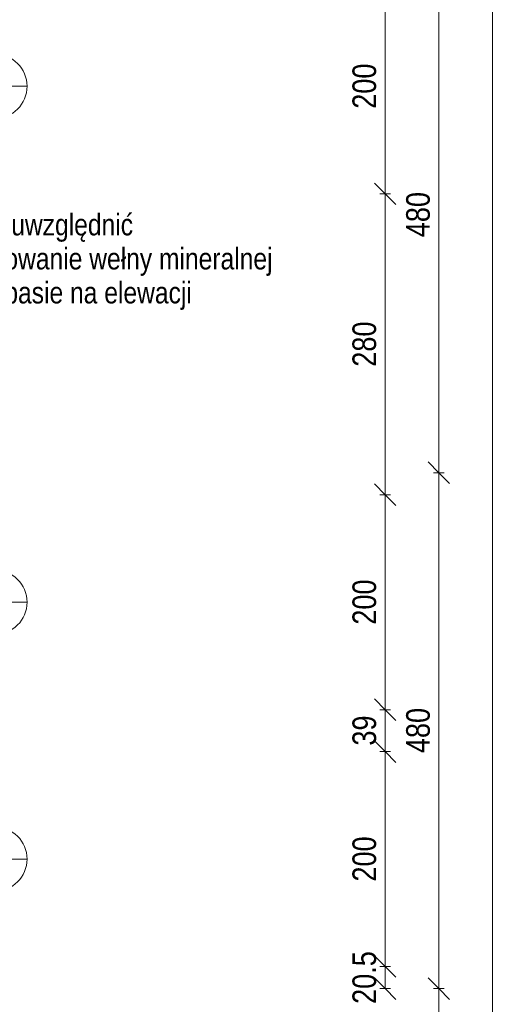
# Model space of a CAD drawing. Header units: centimetres. Extents: x -1631 to 1829, y -257 to 3158.
# Tile 80 of 128: x 1379 to 1829, y 394 to 1310. Entities that reach past the tile are written whole.
import ezdxf

# ---------------------------------------------------------------- set-up
doc = ezdxf.new("R2010")
doc.units = ezdxf.units.CM
for name, color, linetype, lineweight in [('A-ANNO-DIMS', 211, 'Continuous', 13), ('A-ANNO-DIMS-100', 211, 'Continuous', 13), ('A-GLAZ-IDEN', 152, 'Continuous', 13), ('G-ANNO-TEXT', 231, 'Continuous', 13)]:
    doc.layers.add(name, color=color, linetype=linetype, lineweight=lineweight)
doc.styles.add('Arial Narrow_1', font='ARIALN.TTF', dxfattribs={"height": 22})
doc.styles.add('Arial Narrow_3', font='ARIALN.TTF', dxfattribs={"height": 20})
doc.styles.add('Arial_13', font='arial.ttf', dxfattribs={"height": 0.2})
doc.dimstyles.new('Diagonal_1_100__0_1_', dxfattribs={"dimscale": 30.48, "dimtxt": 22.515481, "dimasz": 0.656168, "dimexe": 0.164042, "dimexo": 0.0625, "dimgap": 0.065617, "dimtad": 1, "dimdec": 1, "dimrnd": 0.1, "dimdsep": 46, "dimtxsty": 'Arial Narrow_1', "dimblk1": 'OBLIQUE', "dimblk2": 'OBLIQUE', "dimsah": 1, "dimcen": 0.09, "dimazin": 0, "dimtfac": 1, "dimtdec": 4, "dimtix": 1, "dimtmove": 0, "dimatfit": 3, "dimfxl": 0.164042, "dimfxlon": 1, "dimtvp": 1, "dimtolj": 1, "dimtzin": 0, "dimarcsym": 2})

# ---------------------------------------------------------------- blocks, each defined once
blk = doc.blocks.new('DIMBLOCK9-5_piętro III __10_50 m_ - stan projektowany')
at = {"layer": 'A-ANNO-DIMS-100', "transparency": 16777216}
for p, q in [((1818.99, 2848.33), (1808.99, 2858.33)), ((1813.99, 2848.33), (1823.99, 2848.33)), ((1818.99, 2848.33), (1813.99, 2848.33)), ((1818.99, 108.33), (1818.99, 2848.33)), ((1818.99, 2848.33), (1828.99, 2838.33)), ((1818.99, 108.33), (1808.99, 118.33)), ((1813.99, 108.33), (1823.99, 108.33)), ((1818.99, 108.33), (1813.99, 108.33)), ((1818.99, 108.33), (1828.99, 98.33))]:
    blk.add_line(p, q, dxfattribs=at)
at = {"layer": 'A-ANNO-DIMS-100', "color": 0, "transparency": 16777216, "insert": (1788.56, 1450.45), "char_height": 22, "width": 66.9031, "attachment_point": 1, "rotation": 90, "line_spacing_factor": 0.974696, "style": 'Arial Narrow_1'}
blk.add_mtext('2740', dxfattribs=at)
blk = doc.blocks.new('_Oblique')
at = {"color": 0, "linetype": 'ByBlock', "lineweight": -2}
blk.add_line((-0.5, -0.5), (0.5, 0.5), dxfattribs=at)
blk = doc.blocks.new('DIMBLOCK17-5_piętro III __10_50 m_ - stan projektowany')
at = {"layer": 'A-ANNO-DIMS-100', "transparency": 16777216}
for p, q in [((1768.99, 408.33), (1758.99, 418.33)), ((1763.99, 408.33), (1773.99, 408.33)), ((1768.99, 408.33), (1763.99, 408.33)), ((1768.99, 108.33), (1768.99, 408.33)), ((1768.99, 408.33), (1778.99, 398.33)), ((1768.99, 108.33), (1758.99, 118.33)), ((1763.99, 108.33), (1773.99, 108.33)), ((1768.99, 108.33), (1763.99, 108.33)), ((1768.99, 108.33), (1778.99, 98.33))]:
    blk.add_line(p, q, dxfattribs=at)
at = {"layer": 'A-ANNO-DIMS-100', "color": 0, "transparency": 16777216, "insert": (1738.56, 237.42), "char_height": 22, "width": 50.1774, "attachment_point": 1, "rotation": 90, "line_spacing_factor": 0.974696, "style": 'Arial Narrow_1'}
blk.add_mtext('300', dxfattribs=at)
blk = doc.blocks.new('DIMBLOCK18-5_piętro III __10_50 m_ - stan projektowany')
at = {"layer": 'A-ANNO-DIMS-100', "transparency": 16777216}
for p, q in [((1768.99, 888.33), (1758.99, 898.33)), ((1763.99, 888.33), (1773.99, 888.33)), ((1768.99, 888.33), (1763.99, 888.33)), ((1768.99, 408.33), (1768.99, 888.33)), ((1768.99, 888.33), (1778.99, 878.33)), ((1768.99, 408.33), (1758.99, 418.33)), ((1763.99, 408.33), (1773.99, 408.33)), ((1768.99, 408.33), (1763.99, 408.33)), ((1768.99, 408.33), (1778.99, 398.33))]:
    blk.add_line(p, q, dxfattribs=at)
at = {"layer": 'A-ANNO-DIMS-100', "color": 0, "transparency": 16777216, "insert": (1738.56, 627.42), "char_height": 22, "width": 50.1774, "attachment_point": 1, "rotation": 90, "line_spacing_factor": 0.974696, "style": 'Arial Narrow_1'}
blk.add_mtext('480', dxfattribs=at)
blk = doc.blocks.new('DIMBLOCK19-5_piętro III __10_50 m_ - stan projektowany')
at = {"layer": 'A-ANNO-DIMS-100', "transparency": 16777216}
for p, q in [((1768.99, 1368.33), (1758.99, 1378.33)), ((1763.99, 1368.33), (1773.99, 1368.33)), ((1768.99, 1368.33), (1763.99, 1368.33)), ((1768.99, 888.33), (1768.99, 1368.33)), ((1768.99, 1368.33), (1778.99, 1358.33)), ((1768.99, 888.33), (1758.99, 898.33)), ((1763.99, 888.33), (1773.99, 888.33)), ((1768.99, 888.33), (1763.99, 888.33)), ((1768.99, 888.33), (1778.99, 878.33))]:
    blk.add_line(p, q, dxfattribs=at)
at = {"layer": 'A-ANNO-DIMS-100', "color": 0, "transparency": 16777216, "insert": (1738.56, 1107.42), "char_height": 22, "width": 50.1774, "attachment_point": 1, "rotation": 90, "line_spacing_factor": 0.974696, "style": 'Arial Narrow_1'}
blk.add_mtext('480', dxfattribs=at)
blk = doc.blocks.new('Okno_PG_typ 100 - metka _wys_parapetu-2491532-5_piętro III __10_50 m_ - stan projektowany')
at = {"layer": 'A-GLAZ-IDEN'}
blk.add_line((0, -1.8946), (0, 0.3677), dxfattribs=at)
blk.add_circle((0, 0.0677), 0.3, dxfattribs=at)
at = {"layer": 'A-GLAZ-IDEN', "insert": (0.5622, -1.0037), "char_height": 0.2, "width": 0.4949, "attachment_point": 1, "rotation": 90, "line_spacing_factor": 0.936439, "style": 'Arial_13'}
blk.add_mtext('\\pxt6.35,12.7,19.05,25.4,31.75,38.1,44.45,50.8,57.15,63.5,69.85,76.2,82.55,88.9,95.25,101.6,107.95,114.3,120.65,127,133.35,139.7,146.05,152.4,158.75,165.1,171.45,177.8,184.15,190.5,196.85,203.2;{hp=}', dxfattribs=at)
blk = doc.blocks.new('DIMBLOCK233-5_piętro III __10_50 m_ - stan projektowany')
at = {"layer": 'A-ANNO-DIMS-100', "transparency": 16777216}
for p, q in [((1718.99, 428.83), (1708.99, 438.83)), ((1713.99, 428.83), (1723.99, 428.83)), ((1718.99, 428.83), (1713.99, 428.83)), ((1718.99, 408.33), (1718.99, 428.83)), ((1718.99, 428.83), (1728.99, 418.83)), ((1718.99, 408.33), (1708.99, 418.33)), ((1713.99, 408.33), (1723.99, 408.33)), ((1718.99, 408.33), (1713.99, 408.33)), ((1718.99, 408.33), (1728.99, 398.33))]:
    blk.add_line(p, q, dxfattribs=at)
at = {"layer": 'A-ANNO-DIMS-100', "color": 0, "transparency": 16777216, "insert": (1688.56, 394.09), "char_height": 22, "width": 58.7547, "attachment_point": 1, "rotation": 90, "line_spacing_factor": 0.974696, "style": 'Arial Narrow_1'}
blk.add_mtext('20.5', dxfattribs=at)
blk = doc.blocks.new('DIMBLOCK234-5_piętro III __10_50 m_ - stan projektowany')
at = {"layer": 'A-ANNO-DIMS-100', "transparency": 16777216}
for p, q in [((1718.99, 628.83), (1708.99, 638.83)), ((1713.99, 628.83), (1723.99, 628.83)), ((1718.99, 628.83), (1713.99, 628.83)), ((1718.99, 428.83), (1718.99, 628.83)), ((1718.99, 628.83), (1728.99, 618.83)), ((1718.99, 428.83), (1708.99, 438.83)), ((1713.99, 428.83), (1723.99, 428.83)), ((1718.99, 428.83), (1713.99, 428.83)), ((1718.99, 428.83), (1728.99, 418.83))]:
    blk.add_line(p, q, dxfattribs=at)
at = {"layer": 'A-ANNO-DIMS-100', "color": 0, "transparency": 16777216, "insert": (1688.56, 507.92), "char_height": 22, "width": 50.1774, "attachment_point": 1, "rotation": 90, "line_spacing_factor": 0.974696, "style": 'Arial Narrow_1'}
blk.add_mtext('200', dxfattribs=at)
blk = doc.blocks.new('DIMBLOCK235-5_piętro III __10_50 m_ - stan projektowany')
at = {"layer": 'A-ANNO-DIMS-100', "transparency": 16777216}
for p, q in [((1718.99, 667.83), (1708.99, 677.83)), ((1713.99, 667.83), (1723.99, 667.83)), ((1718.99, 667.83), (1713.99, 667.83)), ((1718.99, 628.83), (1718.99, 667.83)), ((1718.99, 667.83), (1728.99, 657.83)), ((1718.99, 628.83), (1708.99, 638.83)), ((1713.99, 628.83), (1723.99, 628.83)), ((1718.99, 628.83), (1713.99, 628.83)), ((1718.99, 628.83), (1728.99, 618.83))]:
    blk.add_line(p, q, dxfattribs=at)
at = {"layer": 'A-ANNO-DIMS-100', "color": 0, "transparency": 16777216, "insert": (1688.56, 634.39), "char_height": 22, "width": 33.4516, "attachment_point": 1, "rotation": 90, "line_spacing_factor": 0.974696, "style": 'Arial Narrow_1'}
blk.add_mtext('39', dxfattribs=at)
blk = doc.blocks.new('DIMBLOCK236-5_piętro III __10_50 m_ - stan projektowany')
at = {"layer": 'A-ANNO-DIMS-100', "transparency": 16777216}
for p, q in [((1718.99, 867.83), (1708.99, 877.83)), ((1713.99, 867.83), (1723.99, 867.83)), ((1718.99, 867.83), (1713.99, 867.83)), ((1718.99, 667.83), (1718.99, 867.83)), ((1718.99, 867.83), (1728.99, 857.83)), ((1718.99, 667.83), (1708.99, 677.83)), ((1713.99, 667.83), (1723.99, 667.83)), ((1718.99, 667.83), (1713.99, 667.83)), ((1718.99, 667.83), (1728.99, 657.83))]:
    blk.add_line(p, q, dxfattribs=at)
at = {"layer": 'A-ANNO-DIMS-100', "color": 0, "transparency": 16777216, "insert": (1688.56, 746.92), "char_height": 22, "width": 50.1774, "attachment_point": 1, "rotation": 90, "line_spacing_factor": 0.974696, "style": 'Arial Narrow_1'}
blk.add_mtext('200', dxfattribs=at)
blk = doc.blocks.new('DIMBLOCK237-5_piętro III __10_50 m_ - stan projektowany')
at = {"layer": 'A-ANNO-DIMS-100', "transparency": 16777216}
for p, q in [((1718.99, 1147.83), (1708.99, 1157.83)), ((1713.99, 1147.83), (1723.99, 1147.83)), ((1718.99, 1147.83), (1713.99, 1147.83)), ((1718.99, 867.83), (1718.99, 1147.83)), ((1718.99, 1147.83), (1728.99, 1137.83)), ((1718.99, 867.83), (1708.99, 877.83)), ((1713.99, 867.83), (1723.99, 867.83)), ((1718.99, 867.83), (1713.99, 867.83)), ((1718.99, 867.83), (1728.99, 857.83))]:
    blk.add_line(p, q, dxfattribs=at)
at = {"layer": 'A-ANNO-DIMS-100', "color": 0, "transparency": 16777216, "insert": (1688.56, 986.92), "char_height": 22, "width": 50.1774, "attachment_point": 1, "rotation": 90, "line_spacing_factor": 0.974696, "style": 'Arial Narrow_1'}
blk.add_mtext('280', dxfattribs=at)
blk = doc.blocks.new('DIMBLOCK238-5_piętro III __10_50 m_ - stan projektowany')
at = {"layer": 'A-ANNO-DIMS-100', "transparency": 16777216}
for p, q in [((1718.99, 1347.83), (1708.99, 1357.83)), ((1713.99, 1347.83), (1723.99, 1347.83)), ((1718.99, 1347.83), (1713.99, 1347.83)), ((1718.99, 1147.83), (1718.99, 1347.83)), ((1718.99, 1347.83), (1728.99, 1337.83)), ((1718.99, 1147.83), (1708.99, 1157.83)), ((1713.99, 1147.83), (1723.99, 1147.83)), ((1718.99, 1147.83), (1713.99, 1147.83)), ((1718.99, 1147.83), (1728.99, 1137.83))]:
    blk.add_line(p, q, dxfattribs=at)
at = {"layer": 'A-ANNO-DIMS-100', "color": 0, "transparency": 16777216, "insert": (1688.56, 1226.92), "char_height": 22, "width": 50.1774, "attachment_point": 1, "rotation": 90, "line_spacing_factor": 0.974696, "style": 'Arial Narrow_1'}
blk.add_mtext('200', dxfattribs=at)

msp = doc.modelspace()

# ---------------------------------------------------------------- block references
at = {"layer": 'A-GLAZ-IDEN', "xscale": 99.99999999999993, "yscale": 99.99999999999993, "zscale": 99.99999999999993, "rotation": 270.0000000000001}
for p in [(1348.94, 1247.83), (1348.94, 767.83), (1348.94, 528.83)]:
    msp.add_blockref('Okno_PG_typ 100 - metka _wys_parapetu-2491532-5_piętro III __10_50 m_ - stan projektowany', p, dxfattribs=at)

# ---------------------------------------------------------------- texts
at = {"layer": 'G-ANNO-TEXT', "color": 1, "insert": (1298.4, 1129.1), "char_height": 20, "width": 326.8, "attachment_point": 1, "line_spacing_factor": 0.949189, "style": 'Arial Narrow_3', "bg_fill": 3, "box_fill_scale": 1.25, "bg_fill_color": 256, "bg_fill_true_color": 13158600, "bg_fill_transparency": 0}
msp.add_mtext('\\pt127,254,381,508,635,762,889,1016,1143,1270,1397,1524,1651,1778,1905,2032,2159,2286,2413,2540,2667,2794,2921,3048,3175,3302,3429,3556,3683,3810,3937,4064;należy uwzględnić zastosowanie wełny mineralnej w tym pasie na elewacji', dxfattribs=at)

# ---------------------------------------------------------------- dimensions: what is measured, and where the dimension line sits
at = {"layer": 'A-ANNO-DIMS'}
for base, p1, p2, override, picture, middle in [((1818.99, 2848.33), (1813.99, 108.33), (1813.99, 2848.33), {"dimpost": '<>', "dimfxl": 2740}, 'DIMBLOCK9-5_piętro III __10_50 m_ - stan projektowany', (1805.76, 1478.33)), ((1768.99, 1368.33), (1763.99, 888.33), (1763.99, 1368.33), {"dimpost": '<>', "dimfxl": 480}, 'DIMBLOCK19-5_piętro III __10_50 m_ - stan projektowany', (1755.76, 1128.33)), ((1718.99, 1347.83), (1713.99, 1147.83), (1713.99, 1347.83), {"dimpost": '<>', "dimfxl": 200}, 'DIMBLOCK238-5_piętro III __10_50 m_ - stan projektowany', (1705.76, 1247.83)), ((1718.99, 1147.83), (1713.99, 867.83), (1713.99, 1147.83), {"dimpost": '<>', "dimfxl": 280}, 'DIMBLOCK237-5_piętro III __10_50 m_ - stan projektowany', (1705.76, 1007.83)), ((1768.99, 888.33), (1763.99, 408.33), (1763.99, 888.33), {"dimpost": '<>', "dimfxl": 480}, 'DIMBLOCK18-5_piętro III __10_50 m_ - stan projektowany', (1755.76, 648.33)), ((1718.99, 867.83), (1713.99, 667.83), (1713.99, 867.83), {"dimpost": '<>', "dimfxl": 200}, 'DIMBLOCK236-5_piętro III __10_50 m_ - stan projektowany', (1705.76, 767.83)), ((1718.99, 667.83), (1713.99, 628.83), (1713.99, 667.83), {"dimpost": '<>', "dimfxl": 39}, 'DIMBLOCK235-5_piętro III __10_50 m_ - stan projektowany', (1705.76, 648.33)), ((1718.99, 628.83), (1713.99, 428.83), (1713.99, 628.83), {"dimpost": '<>', "dimfxl": 200}, 'DIMBLOCK234-5_piętro III __10_50 m_ - stan projektowany', (1705.76, 528.83)), ((1718.99, 428.83), (1713.99, 408.33), (1713.99, 428.83), {"dimpost": '<>', "dimfxl": 20.5}, 'DIMBLOCK233-5_piętro III __10_50 m_ - stan projektowany', (1705.76, 418.58)), ((1768.99, 408.33), (1763.99, 108.33), (1763.99, 408.33), {"dimpost": '<>', "dimfxl": 300}, 'DIMBLOCK17-5_piętro III __10_50 m_ - stan projektowany', (1755.76, 258.33))]:
    dim = msp.add_linear_dim(base=base, p1=p1, p2=p2, angle=90, dimstyle='Diagonal_1_100__0_1_', override=override, dxfattribs=at)
    dim.commit()
    dim.dimension.update_dxf_attribs({"geometry": picture, "text_midpoint": middle})

doc.saveas('drawing.dxf')
